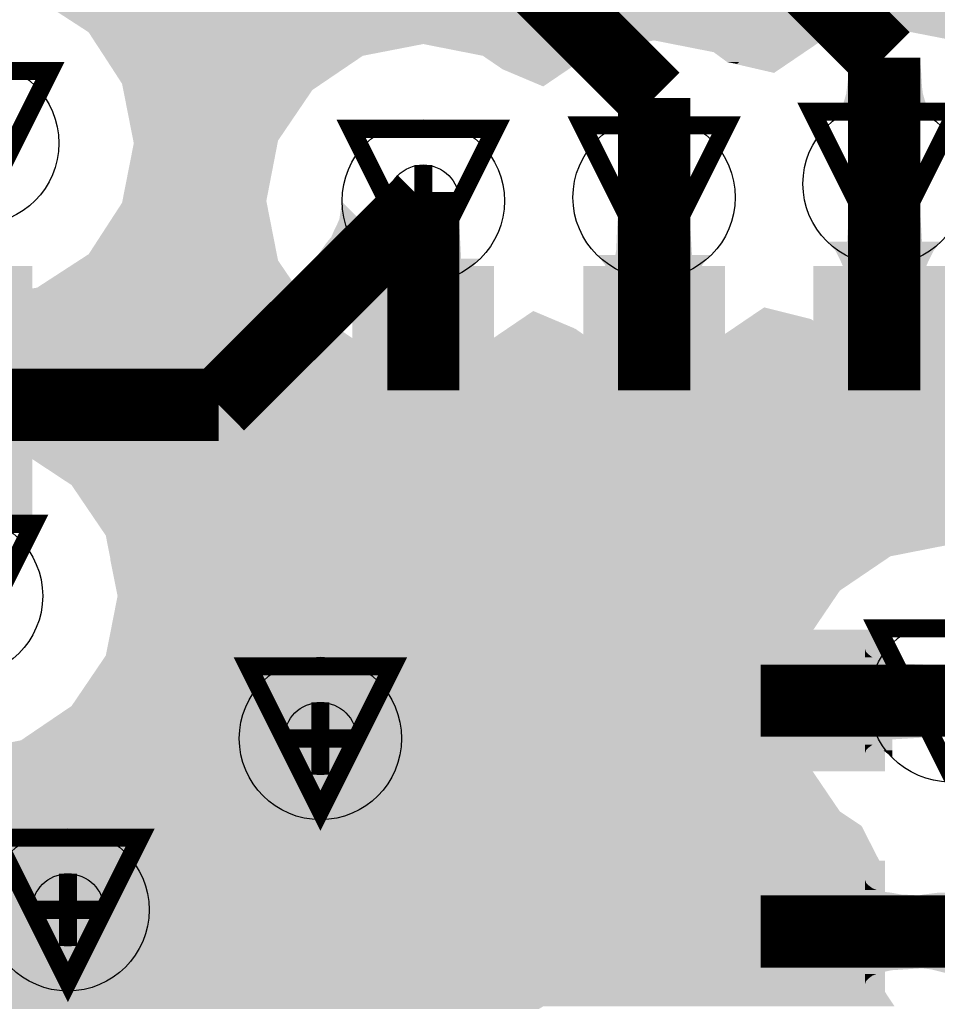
# Model space of a CAD drawing. Extents: x -0.05 to 0.95, y -0.15 to 2.1.
# Tile 146 of 188: x 0.51 to 0.61, y 1.46 to 1.57. Entities that reach past the tile are written whole.
import ezdxf

# ---------------------------------------------------------------- set-up
doc = ezdxf.new("R2010")
doc.units = 0
doc.layers.get('0').update_dxf_attribs({"linetype": 'CONTINUOUS'})
for name, color, linetype in [('LTE_IOT_23_CLICK_V101A_G1', 7, 'CONTINUOUS'), ('LTE_IOT_23_CLICK_V101A_G2', 6, 'CONTINUOUS'), ('LTE_IOT_23_CLICK_V101A_GBL', 1, 'CONTINUOUS'), ('LTE_IOT_23_CLICK_V101A_GD1', 10, 'CONTINUOUS'), ('LTE_IOT_23_CLICK_V101A_GG1', 14, 'CONTINUOUS'), ('LTE_IOT_23_CLICK_V101A_GTL', 12, 'CONTINUOUS'), ('LTE_IOT_23_CLICK_V101A_GTP', 13, 'CONTINUOUS'), ('LTE_IOT_23_CLICK_V101A_GTS', 8, 'CONTINUOUS'), ('LTE_IOT_23_CLICK_V101A_TXT', 15, 'CONTINUOUS')]:
    doc.layers.add(name, color=color, linetype=linetype)

# ---------------------------------------------------------------- blocks, each defined once
blk = doc.blocks.new('ROUND_6')
blk.add_circle((0, 0), 0.009)
blk = doc.blocks.new('RECTANGLE_123')
blk.add_solid([(0.0118, 0.0059), (0.0118, -0.0059), (-0.0118, 0.0059), (-0.0118, -0.0059)])
blk = doc.blocks.new('RECTANGLE_124')
blk.add_solid([(0.0059, 0.0118), (0.0059, -0.0118), (-0.0059, 0.0118), (-0.0059, -0.0118)])
blk = doc.blocks.new('RECTANGLE_145')
blk.add_solid([(0.0138, 0.00785), (0.0138, -0.00785), (-0.0138, 0.00785), (-0.0138, -0.00785)])
blk = doc.blocks.new('RECTANGLE_146')
blk.add_solid([(0.00785, 0.0138), (0.00785, -0.0138), (-0.00785, 0.0138), (-0.00785, -0.0138)])
blk = doc.blocks.new('ROUND_3')
blk.add_circle((0, 0), 0.004)

msp = doc.modelspace()

# ---------------------------------------------------------------- linework, layer by layer
at = {"layer": 'LTE_IOT_23_CLICK_V101A_G1'}
for points in [[(0.51438, 1.5709), (0.5096, 1.574), (0.9388, 1.5709), (0.9388, 1.574)], [(0.5153, 1.5703), (0.51438, 1.5709), (0.60045, 1.5703), (0.6035, 1.5709)], [(0.51575, 1.5696), (0.5153, 1.5703), (0.5969, 1.5696), (0.60045, 1.5703)], [(0.6102, 1.5696), (0.6035, 1.5709), (0.9388, 1.5696), (0.9388, 1.5709)], [(0.51588, 1.5694), (0.51575, 1.5696), (0.59661, 1.5694), (0.5969, 1.5696)], [(0.51614, 1.569), (0.51588, 1.5694), (0.57594, 1.569), (0.578, 1.5694)], [(0.51699, 1.5677), (0.51614, 1.569), (0.5457, 1.5677), (0.5524, 1.569)], [(0.55697, 1.5681), (0.5524, 1.569), (0.5713, 1.5681), (0.57594, 1.569)], [(0.5846, 1.5681), (0.578, 1.5694), (0.59469, 1.5681), (0.59661, 1.5694)], [(0.559, 1.5677), (0.55697, 1.5681), (0.57071, 1.5677), (0.5713, 1.5681)], [(0.5861, 1.567), (0.5846, 1.5681), (0.59307, 1.567), (0.59469, 1.5681)], [(0.519, 1.5646), (0.51699, 1.5677), (0.54113, 1.5646), (0.5457, 1.5677)], [(0.5612, 1.5662), (0.559, 1.5677), (0.5685, 1.5662), (0.57071, 1.5677)], [(0.5913, 1.5658), (0.5861, 1.567), (0.5913, 1.5658), (0.59307, 1.567)], [(0.5657, 1.5643), (0.5612, 1.5662), (0.5657, 1.5643), (0.5685, 1.5662)], [(0.51914, 1.5639), (0.519, 1.5646), (0.5401, 1.5639), (0.54113, 1.5646)], [(0.52024, 1.5583), (0.51914, 1.5639), (0.5363, 1.5583), (0.5401, 1.5639)], [(0.51904, 1.5516), (0.5203, 1.558), (0.535, 1.5516), (0.53624, 1.558)], [(0.5203, 1.558), (0.52024, 1.5583), (0.53624, 1.558), (0.5363, 1.5583)], [(0.5153, 1.5457), (0.519, 1.5514), (0.53616, 1.5457), (0.53504, 1.5514)], [(0.519, 1.5514), (0.51904, 1.5516), (0.53504, 1.5514), (0.535, 1.5516)], [(0.5096, 1.542), (0.51422, 1.545), (0.53834, 1.542), (0.5363, 1.545)], [(0.51422, 1.545), (0.5153, 1.5457), (0.5363, 1.545), (0.53616, 1.5457)], [(0.503, 1.5407), (0.5096, 1.542), (0.53922, 1.5407), (0.53834, 1.542)], [(0.24595, 1.5394), (0.2457, 1.5407), (0.5401, 1.5394), (0.53922, 1.5407)], [(0.24669, 1.5356), (0.24595, 1.5394), (0.5457, 1.5356), (0.5401, 1.5394)], [(0.5618, 1.5375), (0.5646, 1.5394), (0.5691, 1.5375), (0.5646, 1.5394)], [(0.58828, 1.5385), (0.5902, 1.5398), (0.5954, 1.5385), (0.5902, 1.5398)], [(0.58681, 1.5375), (0.58828, 1.5385), (0.5969, 1.5375), (0.5954, 1.5385)], [(0.55959, 1.536), (0.5618, 1.5375), (0.5713, 1.536), (0.5691, 1.5375)], [(0.58489, 1.5362), (0.58681, 1.5375), (0.6035, 1.5362), (0.5969, 1.5375)], [(0.6035, 1.5362), (0.6102, 1.5375), (0.9388, 1.5362), (0.9388, 1.5375)], [(0.5846, 1.536), (0.58489, 1.5362), (0.9388, 1.536), (0.9388, 1.5362)], [(0.2469, 1.5345), (0.24669, 1.5356), (0.55137, 1.5345), (0.5457, 1.5356)], [(0.55443, 1.5347), (0.559, 1.5356), (0.578, 1.5347), (0.57336, 1.5356)], [(0.559, 1.5356), (0.55959, 1.536), (0.57336, 1.5356), (0.5713, 1.536)], [(0.578, 1.5347), (0.5846, 1.536), (0.9388, 1.5347), (0.9388, 1.536)], [(0.2456, 1.5279), (0.24686, 1.5343), (0.9388, 1.5279), (0.9388, 1.5343)], [(0.24686, 1.5343), (0.2469, 1.5345), (0.5524, 1.5343), (0.55137, 1.5345)], [(0.5524, 1.5343), (0.55443, 1.5347), (0.9388, 1.5343), (0.9388, 1.5347)], [(0.24377, 1.5252), (0.2456, 1.5279), (0.9388, 1.5252), (0.9388, 1.5279)], [(0.5078, 1.5238), (0.5012, 1.5252), (0.9388, 1.5238), (0.9388, 1.5252)], [(0.5134, 1.5201), (0.5078, 1.5238), (0.9388, 1.5201), (0.9388, 1.5238)], [(0.5172, 1.5145), (0.5134, 1.5201), (0.9388, 1.5145), (0.9388, 1.5201)], [(0.51739, 1.5135), (0.5172, 1.5145), (0.9388, 1.5135), (0.9388, 1.5145)], [(0.51765, 1.5122), (0.51739, 1.5135), (0.6042, 1.5122), (0.6108, 1.5135)], [(0.51838, 1.5084), (0.51765, 1.5122), (0.5986, 1.5084), (0.6042, 1.5122)], [(0.51752, 1.5028), (0.5185, 1.5078), (0.5948, 1.5028), (0.59819, 1.5078)], [(0.5185, 1.5078), (0.51838, 1.5084), (0.59819, 1.5078), (0.5986, 1.5084)], [(0.5172, 1.5012), (0.51752, 1.5028), (0.59448, 1.5012), (0.5948, 1.5028)], [(0.51381, 1.4962), (0.5172, 1.5012), (0.5935, 1.4962), (0.59448, 1.5012)], [(0.5134, 1.4956), (0.51381, 1.4962), (0.59362, 1.4956), (0.5935, 1.4962)], [(0.5078, 1.4918), (0.5134, 1.4956), (0.59435, 1.4918), (0.59362, 1.4956)], [(0.5012, 1.4905), (0.5078, 1.4918), (0.59461, 1.4905), (0.59435, 1.4918)], [(-0.0388, 1.4895), (-0.0388, 1.4905), (0.5948, 1.4895), (0.59461, 1.4905)], [(-0.0388, 1.4839), (-0.0388, 1.4895), (0.5986, 1.4839), (0.5948, 1.4895)], [(-0.0388, 1.4823), (-0.0388, 1.4839), (0.601, 1.4823), (0.5986, 1.4839)], [(-0.0388, 1.4772), (-0.0388, 1.4823), (0.6036, 1.4772), (0.601, 1.4823)], [(-0.0388, 1.4706), (-0.0388, 1.4772), (0.6022, 1.4706), (0.6036, 1.4772)], [(-0.0388, 1.4639), (-0.0388, 1.4706), (0.6036, 1.4639), (0.6022, 1.4706)], [(-0.0388, 1.4623), (-0.0388, 1.4639), (0.60466, 1.4623), (0.6036, 1.4639)]]:
    msp.add_solid(points, dxfattribs=at)
at = {"layer": 'LTE_IOT_23_CLICK_V101A_G2', "const_width": 0.008}
for points in [[(0.575, 1.596), (0.6035, 1.5675)], [(0.564, 1.577), (0.578, 1.563)], [(0.6035, 1.5535), (0.6035, 1.5675)], [(0.578, 1.552), (0.578, 1.563)], [(0.5297, 1.529), (0.5524, 1.5516)], [(0.489, 1.529), (0.5297, 1.529)], [(0.6108, 1.4962), (0.6598, 1.4962)]]:
    msp.add_lwpolyline(points, dxfattribs=at)
at = {"layer": 'LTE_IOT_23_CLICK_V101A_G2'}
for points in [[(0.5995, 1.566), (0.5995, 1.567), (0.6076, 1.566), (0.6075, 1.567)], [(0.5995, 1.567), (0.5995, 1.567), (0.6075, 1.567), (0.5995, 1.567)], [(0.5995, 1.5651), (0.5995, 1.566), (0.60765, 1.5651), (0.6076, 1.566)], [(0.5994, 1.5643), (0.5995, 1.5651), (0.6077, 1.5643), (0.60765, 1.5651)], [(0.5991, 1.5628), (0.5993, 1.5635), (0.608, 1.5628), (0.6078, 1.5635)], [(0.5993, 1.5635), (0.5994, 1.5643), (0.6078, 1.5635), (0.6077, 1.5643)], [(0.5989, 1.5622), (0.5991, 1.5628), (0.6082, 1.5622), (0.608, 1.5628)], [(0.5984, 1.5612), (0.5987, 1.5617), (0.6087, 1.5612), (0.6084, 1.5617)], [(0.5987, 1.5617), (0.5989, 1.5622), (0.6084, 1.5617), (0.6082, 1.5622)], [(0.5978, 1.5605), (0.5981, 1.5608), (0.6093, 1.5605), (0.6089, 1.5608)], [(0.5981, 1.5608), (0.5984, 1.5612), (0.6089, 1.5608), (0.6087, 1.5612)], [(0.5432, 1.5503), (0.5434, 1.5515), (0.5446, 1.5503), (0.5434, 1.5515)], [(0.5431, 1.5496), (0.5432, 1.5503), (0.5453, 1.5496), (0.5446, 1.5503)], [(0.5428, 1.5489), (0.5431, 1.5496), (0.546, 1.5489), (0.5453, 1.5496)], [(0.5422, 1.5476), (0.5425, 1.5483), (0.5473, 1.5476), (0.5466, 1.5483)], [(0.5425, 1.5483), (0.5428, 1.5489), (0.5466, 1.5483), (0.546, 1.5489)], [(0.5417, 1.547), (0.5422, 1.5476), (0.5479, 1.547), (0.5473, 1.5476)], [(0.5407, 1.5456), (0.5417, 1.547), (0.5493, 1.5456), (0.5479, 1.547)], [(0.54, 1.5449), (0.5407, 1.5456), (0.55, 1.5449), (0.5493, 1.5456)], [(0.54234, 1.5426), (0.54, 1.5449), (0.5523, 1.5426), (0.55, 1.5449)], [(0.54244, 1.5425), (0.54234, 1.5426), (0.551, 1.5425), (0.5516, 1.5426)], [(0.54255, 1.5424), (0.54244, 1.5425), (0.5503, 1.5424), (0.551, 1.5425)], [(0.54285, 1.5421), (0.54255, 1.5424), (0.5497, 1.5421), (0.5503, 1.5424)], [(0.54316, 1.5418), (0.54285, 1.5421), (0.549, 1.5418), (0.5497, 1.5421)], [(0.54356, 1.5414), (0.54316, 1.5418), (0.5483, 1.5414), (0.549, 1.5418)], [(0.54397, 1.541), (0.54356, 1.5414), (0.5477, 1.541), (0.5483, 1.5414)], [(0.54448, 1.5405), (0.54397, 1.541), (0.547, 1.5405), (0.5477, 1.541)], [(0.54509, 1.5399), (0.54448, 1.5405), (0.5463, 1.5399), (0.547, 1.5405)], [(0.5457, 1.5393), (0.54509, 1.5399), (0.5457, 1.5393), (0.5463, 1.5399)], [(0.5618, 1.5375), (0.5646, 1.5394), (0.5691, 1.5375), (0.5646, 1.5394)], [(0.58828, 1.5385), (0.5902, 1.5398), (0.5954, 1.5385), (0.5902, 1.5398)], [(0.58681, 1.5375), (0.58828, 1.5385), (0.5969, 1.5375), (0.5954, 1.5385)], [(0.55959, 1.536), (0.5618, 1.5375), (0.5713, 1.536), (0.5691, 1.5375)], [(0.58489, 1.5362), (0.58681, 1.5375), (0.6035, 1.5362), (0.5969, 1.5375)], [(0.6035, 1.5362), (0.6102, 1.5375), (0.9388, 1.5362), (0.9388, 1.5375)], [(0.5846, 1.536), (0.58489, 1.5362), (0.9388, 1.536), (0.9388, 1.5362)], [(0.55443, 1.5347), (0.559, 1.5356), (0.578, 1.5347), (0.57336, 1.5356)], [(0.559, 1.5356), (0.55959, 1.536), (0.57336, 1.5356), (0.5713, 1.536)], [(0.578, 1.5347), (0.5846, 1.536), (0.9388, 1.5347), (0.9388, 1.536)], [(0.5384, 1.5203), (0.5523, 1.5343), (0.9388, 1.5203), (0.9388, 1.5343)], [(0.5524, 1.5343), (0.55443, 1.5347), (0.9388, 1.5343), (0.9388, 1.5347)], [(0.5344, 1.5177), (0.5384, 1.5203), (0.9388, 1.5177), (0.9388, 1.5203)], [(0.5297, 1.5168), (0.5344, 1.5177), (0.9388, 1.5168), (0.9388, 1.5177)], [(0.51889, 1.5135), (0.5212, 1.5168), (0.9388, 1.5135), (0.9388, 1.5168)], [(0.51798, 1.5122), (0.51889, 1.5135), (0.6042, 1.5122), (0.6108, 1.5135)], [(0.5177, 1.5118), (0.51798, 1.5122), (0.60361, 1.5118), (0.6042, 1.5122)], [(0.51838, 1.5084), (0.5177, 1.5118), (0.5986, 1.5084), (0.60361, 1.5118)], [(0.51752, 1.5028), (0.5185, 1.5078), (0.5948, 1.5028), (0.59819, 1.5078)], [(0.5185, 1.5078), (0.51838, 1.5084), (0.59819, 1.5078), (0.5986, 1.5084)], [(0.5172, 1.5012), (0.51752, 1.5028), (0.59448, 1.5012), (0.5948, 1.5028)], [(0.51381, 1.4962), (0.5172, 1.5012), (0.5935, 1.4962), (0.59448, 1.5012)], [(0.5134, 1.4956), (0.51381, 1.4962), (0.59362, 1.4956), (0.5935, 1.4962)], [(0.5078, 1.4918), (0.5134, 1.4956), (0.59435, 1.4918), (0.59362, 1.4956)], [(0.5012, 1.4905), (0.5078, 1.4918), (0.59461, 1.4905), (0.59435, 1.4918)], [(0.5001, 1.4895), (0.5011, 1.4905), (0.5948, 1.4895), (0.59461, 1.4905)], [(0.49452, 1.4839), (0.5001, 1.4895), (0.5986, 1.4839), (0.5948, 1.4895)], [(0.49293, 1.4823), (0.49452, 1.4839), (0.601, 1.4823), (0.5986, 1.4839)], [(0.48785, 1.4772), (0.49293, 1.4823), (0.6036, 1.4772), (0.601, 1.4823)], [(0.48127, 1.4706), (0.48785, 1.4772), (0.6022, 1.4706), (0.6036, 1.4772)], [(0.47459, 1.4639), (0.48127, 1.4706), (0.6036, 1.4639), (0.6022, 1.4706)], [(0.473, 1.4623), (0.47459, 1.4639), (0.60466, 1.4623), (0.6036, 1.4639)]]:
    msp.add_solid(points, dxfattribs=at)
at = {"layer": 'LTE_IOT_23_CLICK_V101A_GBL'}
for points in [[(0.51438, 1.5709), (0.5096, 1.574), (0.9388, 1.5709), (0.9388, 1.574)], [(0.5153, 1.5703), (0.51438, 1.5709), (0.60045, 1.5703), (0.6035, 1.5709)], [(0.51575, 1.5696), (0.5153, 1.5703), (0.5969, 1.5696), (0.60045, 1.5703)], [(0.6102, 1.5696), (0.6035, 1.5709), (0.9388, 1.5696), (0.9388, 1.5709)], [(0.51588, 1.5694), (0.51575, 1.5696), (0.59661, 1.5694), (0.5969, 1.5696)], [(0.51614, 1.569), (0.51588, 1.5694), (0.57594, 1.569), (0.578, 1.5694)], [(0.51699, 1.5677), (0.51614, 1.569), (0.5457, 1.5677), (0.5524, 1.569)], [(0.55697, 1.5681), (0.5524, 1.569), (0.5713, 1.5681), (0.57594, 1.569)], [(0.5846, 1.5681), (0.578, 1.5694), (0.59469, 1.5681), (0.59661, 1.5694)], [(0.559, 1.5677), (0.55697, 1.5681), (0.57071, 1.5677), (0.5713, 1.5681)], [(0.5861, 1.567), (0.5846, 1.5681), (0.59307, 1.567), (0.59469, 1.5681)], [(0.519, 1.5646), (0.51699, 1.5677), (0.54113, 1.5646), (0.5457, 1.5677)], [(0.5612, 1.5662), (0.559, 1.5677), (0.5685, 1.5662), (0.57071, 1.5677)], [(0.5913, 1.5658), (0.5861, 1.567), (0.5913, 1.5658), (0.59307, 1.567)], [(0.5657, 1.5643), (0.5612, 1.5662), (0.5657, 1.5643), (0.5685, 1.5662)], [(0.51914, 1.5639), (0.519, 1.5646), (0.5401, 1.5639), (0.54113, 1.5646)], [(0.52024, 1.5583), (0.51914, 1.5639), (0.5363, 1.5583), (0.5401, 1.5639)], [(0.51904, 1.5516), (0.5203, 1.558), (0.535, 1.5516), (0.53624, 1.558)], [(0.5203, 1.558), (0.52024, 1.5583), (0.53624, 1.558), (0.5363, 1.5583)], [(0.5153, 1.5457), (0.519, 1.5514), (0.53616, 1.5457), (0.53504, 1.5514)], [(0.519, 1.5514), (0.51904, 1.5516), (0.53504, 1.5514), (0.535, 1.5516)], [(0.5096, 1.542), (0.51422, 1.545), (0.53834, 1.542), (0.5363, 1.545)], [(0.51422, 1.545), (0.5153, 1.5457), (0.5363, 1.545), (0.53616, 1.5457)], [(0.503, 1.5407), (0.5096, 1.542), (0.53922, 1.5407), (0.53834, 1.542)], [(0.24595, 1.5394), (0.2457, 1.5407), (0.5401, 1.5394), (0.53922, 1.5407)], [(0.24669, 1.5356), (0.24595, 1.5394), (0.5457, 1.5356), (0.5401, 1.5394)], [(0.58828, 1.5385), (0.5902, 1.5398), (0.5954, 1.5385), (0.5902, 1.5398)], [(0.56172, 1.5374), (0.5648, 1.5393), (0.5693, 1.5374), (0.5648, 1.5393)], [(0.58681, 1.5375), (0.58828, 1.5385), (0.5969, 1.5375), (0.5954, 1.5385)], [(0.5596, 1.536), (0.5614, 1.5372), (0.5713, 1.536), (0.56959, 1.5372)], [(0.5614, 1.5372), (0.56172, 1.5374), (0.56959, 1.5372), (0.5693, 1.5374)], [(0.58489, 1.5362), (0.58681, 1.5375), (0.6035, 1.5362), (0.5969, 1.5375)], [(0.6035, 1.5362), (0.6102, 1.5375), (0.9388, 1.5362), (0.9388, 1.5375)], [(0.5846, 1.536), (0.58489, 1.5362), (0.9388, 1.536), (0.9388, 1.5362)], [(0.2469, 1.5345), (0.24669, 1.5356), (0.55137, 1.5345), (0.5457, 1.5356)], [(0.55443, 1.5347), (0.559, 1.5356), (0.578, 1.5347), (0.57336, 1.5356)], [(0.559, 1.5356), (0.5596, 1.536), (0.57336, 1.5356), (0.5713, 1.536)], [(0.578, 1.5347), (0.5846, 1.536), (0.9388, 1.5347), (0.9388, 1.536)], [(0.2456, 1.5279), (0.24686, 1.5343), (0.9388, 1.5279), (0.9388, 1.5343)], [(0.24686, 1.5343), (0.2469, 1.5345), (0.5524, 1.5343), (0.55137, 1.5345)], [(0.5524, 1.5343), (0.55443, 1.5347), (0.9388, 1.5343), (0.9388, 1.5347)], [(0.24377, 1.5252), (0.2456, 1.5279), (0.9388, 1.5252), (0.9388, 1.5279)], [(0.5078, 1.5238), (0.5012, 1.5252), (0.9388, 1.5238), (0.9388, 1.5252)], [(0.5134, 1.5201), (0.5078, 1.5238), (0.9388, 1.5201), (0.9388, 1.5238)], [(0.5172, 1.5145), (0.5134, 1.5201), (0.9388, 1.5145), (0.9388, 1.5201)], [(0.51739, 1.5135), (0.5172, 1.5145), (0.9388, 1.5135), (0.9388, 1.5145)], [(0.51765, 1.5122), (0.51739, 1.5135), (0.6042, 1.5122), (0.6108, 1.5135)], [(0.51838, 1.5084), (0.51765, 1.5122), (0.5986, 1.5084), (0.6042, 1.5122)], [(0.51752, 1.5028), (0.5185, 1.5078), (0.5948, 1.5028), (0.59819, 1.5078)], [(0.5185, 1.5078), (0.51838, 1.5084), (0.59819, 1.5078), (0.5986, 1.5084)], [(0.5172, 1.5012), (0.51752, 1.5028), (0.59448, 1.5012), (0.5948, 1.5028)], [(0.51381, 1.4962), (0.5172, 1.5012), (0.5935, 1.4962), (0.59448, 1.5012)], [(0.5134, 1.4956), (0.51381, 1.4962), (0.59362, 1.4956), (0.5935, 1.4962)], [(0.5078, 1.4918), (0.5134, 1.4956), (0.59435, 1.4918), (0.59362, 1.4956)], [(0.5012, 1.4905), (0.5078, 1.4918), (0.59461, 1.4905), (0.59435, 1.4918)], [(0.2219, 1.4895), (0.2229, 1.4905), (0.5948, 1.4895), (0.59461, 1.4905)], [(0.2163, 1.4839), (0.2219, 1.4895), (0.5986, 1.4839), (0.5948, 1.4895)], [(0.2147, 1.4823), (0.2163, 1.4839), (0.601, 1.4823), (0.5986, 1.4839)], [(0.2137, 1.4813), (0.2147, 1.4823), (0.60151, 1.4813), (0.601, 1.4823)], [(0.2098, 1.4787), (0.2137, 1.4813), (0.60284, 1.4787), (0.60151, 1.4813)], [(0.2051, 1.4778), (0.2098, 1.4787), (0.60329, 1.4778), (0.60284, 1.4787)], [(-0.0388, 1.4772), (-0.0388, 1.4778), (0.6036, 1.4772), (0.60329, 1.4778)], [(-0.0388, 1.4706), (-0.0388, 1.4772), (0.6022, 1.4706), (0.6036, 1.4772)], [(-0.0388, 1.4639), (-0.0388, 1.4706), (0.6036, 1.4639), (0.6022, 1.4706)], [(-0.0388, 1.4623), (-0.0388, 1.4639), (0.60466, 1.4623), (0.6036, 1.4639)]]:
    msp.add_solid(points, dxfattribs=at)
at = {"layer": 'LTE_IOT_23_CLICK_V101A_GD1', "const_width": 0.002}
for points in [[(0.503, 1.55), (0.495, 1.566), (0.511, 1.566), (0.503, 1.55)], [(0.6035, 1.5455), (0.5955, 1.5615), (0.6115, 1.5615), (0.6035, 1.5455)], [(0.5524, 1.5436), (0.5444, 1.5596), (0.5604, 1.5596), (0.5524, 1.5436)], [(0.578, 1.544), (0.57, 1.56), (0.586, 1.56), (0.578, 1.544)], [(0.5012, 1.4998), (0.4932, 1.5158), (0.5092, 1.5158), (0.5012, 1.4998)], [(0.6108, 1.4882), (0.6028, 1.5042), (0.6188, 1.5042), (0.6108, 1.4882)], [(0.541, 1.484), (0.533, 1.5), (0.549, 1.5), (0.541, 1.484)], [(0.513, 1.465), (0.505, 1.481), (0.521, 1.481), (0.513, 1.465)]]:
    msp.add_lwpolyline(points, dxfattribs=at)
at = {"layer": 'LTE_IOT_23_CLICK_V101A_GG1', "const_width": 0.002}
for points in [[(0.499, 1.558), (0.507, 1.558)], [(0.6035, 1.5495), (0.6035, 1.5575)], [(0.578, 1.548), (0.578, 1.556)], [(0.5524, 1.5476), (0.5524, 1.5556)], [(0.5995, 1.5535), (0.6075, 1.5535)], [(0.5484, 1.5516), (0.5564, 1.5516)], [(0.574, 1.552), (0.582, 1.552)], [(0.541, 1.488), (0.541, 1.496)], [(0.6068, 1.4962), (0.6148, 1.4962)], [(0.537, 1.492), (0.545, 1.492)], [(0.513, 1.469), (0.513, 1.477)], [(0.509, 1.473), (0.517, 1.473)]]:
    msp.add_lwpolyline(points, dxfattribs=at)
at = {"layer": 'LTE_IOT_23_CLICK_V101A_GTL', "const_width": 0.008}
for points in [[(0.6035, 1.5306), (0.6035, 1.5535)], [(0.578, 1.5306), (0.578, 1.552)], [(0.5524, 1.5306), (0.5524, 1.5516)], [(0.5898, 1.4962), (0.6108, 1.4962)], [(0.5898, 1.4706), (0.6196, 1.4706)]]:
    msp.add_lwpolyline(points, dxfattribs=at)
at = {"layer": 'LTE_IOT_23_CLICK_V101A_GTL'}
for points in [[(0.5658, 1.5708), (0.5664, 1.5739), (0.5901, 1.5708), (0.5895, 1.5739)], [(0.5653, 1.5701), (0.5658, 1.5708), (0.5906, 1.5701), (0.5901, 1.5708)], [(0.566, 1.5694), (0.5653, 1.5701), (0.58988, 1.5694), (0.5906, 1.5701)], [(0.5673, 1.5681), (0.566, 1.5694), (0.5713, 1.5681), (0.578, 1.5694)], [(0.5846, 1.5681), (0.578, 1.5694), (0.58854, 1.5681), (0.58988, 1.5694)], [(0.5689, 1.5665), (0.5673, 1.5681), (0.5689, 1.5665), (0.5713, 1.5681)], [(0.5861, 1.567), (0.5846, 1.5681), (0.58741, 1.567), (0.58854, 1.5681)], [(0.5872, 1.5668), (0.5861, 1.567), (0.5872, 1.5668), (0.58741, 1.567)], [(0.5483, 1.5488), (0.5484, 1.5503), (0.5564, 1.5488), (0.5564, 1.5503)], [(0.5484, 1.5503), (0.5484, 1.5503), (0.5564, 1.5503), (0.5484, 1.5503)], [(0.5739, 1.5488), (0.574, 1.5503), (0.582, 1.5488), (0.582, 1.5503)], [(0.574, 1.5503), (0.574, 1.5503), (0.582, 1.5503), (0.574, 1.5503)], [(0.5995, 1.5488), (0.5995, 1.5503), (0.6076, 1.5488), (0.6075, 1.5503)], [(0.5995, 1.5503), (0.5995, 1.5503), (0.6075, 1.5503), (0.5995, 1.5503)], [(0.5482, 1.5462), (0.5483, 1.5488), (0.55655, 1.5462), (0.5564, 1.5488)], [(0.5738, 1.5462), (0.5739, 1.5488), (0.58216, 1.5462), (0.582, 1.5488)], [(0.5994, 1.5471), (0.5995, 1.5488), (0.6077, 1.5471), (0.6076, 1.5488)], [(0.5977, 1.5466), (0.5972, 1.5471), (0.6094, 1.5466), (0.6098, 1.5471)], [(0.5972, 1.5471), (0.5972, 1.5471), (0.6098, 1.5471), (0.60812, 1.5471)], [(0.5972, 1.5471), (0.59779, 1.5471), (0.60812, 1.5471), (0.6077, 1.5471)], [(0.5481, 1.5452), (0.5482, 1.5462), (0.5566, 1.5452), (0.55655, 1.5462)], [(0.5737, 1.5456), (0.5738, 1.5462), (0.5822, 1.5456), (0.58216, 1.5462)], [(0.5981, 1.5461), (0.5977, 1.5466), (0.609, 1.5461), (0.6094, 1.5466)], [(0.5987, 1.5449), (0.5981, 1.5461), (0.6084, 1.5449), (0.609, 1.5461)], [(0.5465, 1.5447), (0.5461, 1.5452), (0.5582, 1.5447), (0.5587, 1.5452)], [(0.5461, 1.5452), (0.5461, 1.5452), (0.5587, 1.5452), (0.557, 1.5452)], [(0.5461, 1.5452), (0.54663, 1.5452), (0.557, 1.5452), (0.5566, 1.5452)], [(0.5721, 1.5451), (0.5717, 1.5456), (0.5838, 1.5451), (0.5843, 1.5456)], [(0.5717, 1.5456), (0.5717, 1.5456), (0.5843, 1.5456), (0.5826, 1.5456)], [(0.5717, 1.5456), (0.57227, 1.5456), (0.5826, 1.5456), (0.5822, 1.5456)], [(0.5725, 1.5446), (0.5721, 1.5451), (0.5834, 1.5446), (0.5838, 1.5451)], [(0.599, 1.5442), (0.5987, 1.5449), (0.6081, 1.5442), (0.6084, 1.5449)], [(0.5469, 1.5442), (0.5465, 1.5447), (0.5578, 1.5442), (0.5582, 1.5447)], [(0.5472, 1.5436), (0.5469, 1.5442), (0.5575, 1.5436), (0.5578, 1.5442)], [(0.5731, 1.5434), (0.5725, 1.5446), (0.5828, 1.5434), (0.5834, 1.5446)], [(0.5989, 1.5436), (0.599, 1.544), (0.6082, 1.5436), (0.6081, 1.544)], [(0.599, 1.544), (0.599, 1.5442), (0.6081, 1.544), (0.6081, 1.5442)], [(0.5475, 1.5431), (0.5472, 1.5436), (0.5572, 1.5431), (0.5575, 1.5436)], [(0.5472, 1.5426), (0.5475, 1.543), (0.5575, 1.5426), (0.5572, 1.543)], [(0.5475, 1.543), (0.5475, 1.5431), (0.5572, 1.543), (0.5572, 1.5431)], [(0.5728, 1.5426), (0.5731, 1.543), (0.5831, 1.5426), (0.5828, 1.543)], [(0.5732, 1.5433), (0.5731, 1.5434), (0.5827, 1.5433), (0.5828, 1.5434)], [(0.5731, 1.543), (0.5732, 1.5433), (0.5828, 1.543), (0.5827, 1.5433)], [(0.5984, 1.5426), (0.5987, 1.543), (0.6087, 1.5426), (0.6084, 1.543)], [(0.5987, 1.543), (0.5989, 1.5436), (0.6084, 1.543), (0.6082, 1.5436)], [(0.54661, 1.5423), (0.5469, 1.5424), (0.55809, 1.5423), (0.5578, 1.5424)], [(0.5469, 1.5424), (0.5472, 1.5426), (0.5578, 1.5424), (0.5575, 1.5426)], [(0.548, 1.5416), (0.5478, 1.5423), (0.5567, 1.5416), (0.5569, 1.5423)], [(0.5478, 1.5423), (0.5478, 1.5423), (0.5569, 1.5423), (0.55809, 1.5423)], [(0.5482, 1.5408), (0.548, 1.5416), (0.5566, 1.5408), (0.5567, 1.5416)], [(0.57221, 1.5423), (0.5725, 1.5424), (0.58369, 1.5423), (0.5834, 1.5424)], [(0.5725, 1.5424), (0.5728, 1.5426), (0.5834, 1.5424), (0.5831, 1.5426)], [(0.5736, 1.542), (0.5735, 1.5423), (0.5823, 1.542), (0.5824, 1.5423)], [(0.5735, 1.5423), (0.5735, 1.5423), (0.5824, 1.5423), (0.58369, 1.5423)], [(0.5737, 1.5412), (0.5736, 1.542), (0.5822, 1.5412), (0.5823, 1.542)], [(0.59781, 1.5423), (0.5981, 1.5424), (0.60929, 1.5423), (0.609, 1.5424)], [(0.5981, 1.5424), (0.5984, 1.5426), (0.609, 1.5424), (0.6087, 1.5426)], [(0.5995, 1.5419), (0.5994, 1.5423), (0.6076, 1.5419), (0.6077, 1.5423)], [(0.5994, 1.5423), (0.5994, 1.5423), (0.6077, 1.5423), (0.60929, 1.5423)], [(0.5995, 1.541), (0.5995, 1.5419), (0.6076, 1.541), (0.6076, 1.5419)], [(0.5483, 1.54), (0.5482, 1.5408), (0.5565, 1.54), (0.5566, 1.5408)], [(0.5739, 1.5404), (0.5737, 1.5412), (0.582, 1.5404), (0.5822, 1.5412)], [(0.5995, 1.5401), (0.5995, 1.541), (0.6075, 1.5401), (0.6076, 1.541)], [(0.5483, 1.5391), (0.5483, 1.54), (0.5564, 1.5391), (0.5565, 1.54)], [(0.5739, 1.5395), (0.5739, 1.5404), (0.582, 1.5395), (0.582, 1.5404)], [(0.574, 1.5386), (0.5739, 1.5395), (0.582, 1.5386), (0.582, 1.5395)], [(0.5484, 1.5382), (0.5483, 1.5391), (0.5564, 1.5382), (0.5564, 1.5391)], [(0.5358, 1.5113), (0.5384, 1.513), (0.5433, 1.5113), (0.5407, 1.513)], [(0.5614, 1.5113), (0.564, 1.513), (0.5689, 1.5113), (0.5663, 1.513)], [(0.5327, 1.5106), (0.5358, 1.5113), (0.5465, 1.5106), (0.5433, 1.5113)], [(0.5583, 1.5106), (0.56096, 1.5112), (0.5692, 1.5106), (0.569, 1.5112)], [(0.56096, 1.5112), (0.5614, 1.5113), (0.569, 1.5112), (0.5689, 1.5113)], [(0.5196, 1.5085), (0.5231, 1.5106), (0.5699, 1.5085), (0.5692, 1.5106)], [(0.5182, 1.5061), (0.5196, 1.5085), (0.5707, 1.5061), (0.5699, 1.5085)], [(0.51802, 1.5052), (0.51814, 1.5058), (0.5704, 1.5052), (0.5708, 1.5058)], [(0.51814, 1.5058), (0.5182, 1.5061), (0.5708, 1.5058), (0.5707, 1.5061)], [(0.51738, 1.5021), (0.51802, 1.5052), (0.5698, 1.5021), (0.5704, 1.5052)], [(0.6039, 1.502), (0.6044, 1.5025), (0.6044, 1.502), (0.6044, 1.5025)], [(0.5134, 1.4956), (0.5172, 1.5012), (0.5698, 1.4956), (0.5698, 1.5012)], [(0.5172, 1.5012), (0.51738, 1.5021), (0.5698, 1.5012), (0.5698, 1.5021)], [(0.6014, 1.5016), (0.6014, 1.50189), (0.6015, 1.5016), (0.6014, 1.50189)], [(0.6014, 1.5013), (0.6014, 1.5016), (0.6018, 1.5013), (0.6015, 1.5016)], [(0.6014, 1.501), (0.6014, 1.5013), (0.6022, 1.501), (0.6018, 1.5013)], [(0.6022, 1.501), (0.6034, 1.5016), (0.6044, 1.501), (0.6044, 1.5016)], [(0.6034, 1.5016), (0.6039, 1.502), (0.6044, 1.5016), (0.6044, 1.502)], [(0.5974, 1.4922), (0.5974, 1.5002), (0.6094, 1.4922), (0.6094, 1.5002)], [(0.5974, 1.5002), (0.5974, 1.5002), (0.6094, 1.5002), (0.6079, 1.5002)], [(0.5992, 1.5002), (0.5996, 1.5003), (0.6079, 1.5002), (0.6054, 1.5003)], [(0.5996, 1.5003), (0.6, 1.5004), (0.6054, 1.5003), (0.6044, 1.5004)], [(0.6, 1.5004), (0.6008, 1.5005), (0.6044, 1.5004), (0.6044, 1.5005)], [(0.6008, 1.5005), (0.6014, 1.5007), (0.6044, 1.5005), (0.6044, 1.5007)], [(0.6014, 1.5007), (0.6014, 1.501), (0.6044, 1.5007), (0.6044, 1.501)], [(0.5078, 1.4918), (0.5134, 1.4956), (0.5698, 1.4918), (0.5698, 1.4956)], [(0.5012, 1.4905), (0.5078, 1.4918), (0.5698, 1.4905), (0.5698, 1.4918)], [(0.5983, 1.4921), (0.59741, 1.4922), (0.6079, 1.4921), (0.6094, 1.4922)], [(0.6, 1.492), (0.5992, 1.4921), (0.60616, 1.492), (0.6079, 1.4921)], [(0.6004, 1.4919), (0.6, 1.492), (0.6044, 1.4919), (0.60616, 1.492)], [(0.6008, 1.4918), (0.6004, 1.4919), (0.6044, 1.4918), (0.6044, 1.4919)], [(0.6014, 1.4916), (0.6008, 1.4918), (0.6044, 1.4916), (0.6044, 1.4918)], [(0.6014, 1.4913), (0.6014, 1.4916), (0.6044, 1.4913), (0.6044, 1.4916)], [(0.3296, 1.4871), (0.3302, 1.4903), (0.5704, 1.4871), (0.5698, 1.4903)], [(0.3302, 1.4903), (0.3302, 1.4905), (0.5698, 1.4903), (0.5698, 1.4905)], [(0.6014, 1.491), (0.6014, 1.4913), (0.6018, 1.491), (0.6022, 1.4913)], [(0.6014, 1.4907), (0.6014, 1.491), (0.6015, 1.4907), (0.6018, 1.491)], [(0.6014, 1.49041), (0.6014, 1.4907), (0.6014, 1.49041), (0.6015, 1.4907)], [(0.6034, 1.4907), (0.6022, 1.4913), (0.6044, 1.4907), (0.6044, 1.4913)], [(0.6044, 1.4899), (0.6034, 1.4907), (0.6044, 1.4899), (0.6044, 1.4907)], [(0.3282, 1.4834), (0.3296, 1.4871), (0.5718, 1.4834), (0.5704, 1.4871)], [(0.3296, 1.4796), (0.3282, 1.4834), (0.5704, 1.4796), (0.5718, 1.4834)], [(0.3302, 1.4765), (0.3296, 1.4796), (0.5698, 1.4765), (0.5704, 1.4796)], [(0.3302, 1.4668), (0.3302, 1.4765), (0.5698, 1.4668), (0.5698, 1.4765)], [(0.6014, 1.476), (0.6014, 1.47629), (0.6015, 1.476), (0.6014, 1.47629)], [(0.6014, 1.4757), (0.6014, 1.476), (0.6018, 1.4757), (0.6015, 1.476)], [(0.6014, 1.4754), (0.6014, 1.4757), (0.6022, 1.4754), (0.6018, 1.4757)], [(0.6014, 1.4752), (0.6014, 1.4754), (0.6027, 1.4752), (0.6022, 1.4754)], [(0.6014, 1.475), (0.6014, 1.4752), (0.6034, 1.475), (0.6027, 1.4752)], [(0.6014, 1.4749), (0.6014, 1.475), (0.6043, 1.4749), (0.6034, 1.475)], [(0.6014, 1.4747), (0.6014, 1.4749), (0.6054, 1.4747), (0.6043, 1.4749)], [(0.6014, 1.4746), (0.6014, 1.4747), (0.6074, 1.4746), (0.6054, 1.4747)], [(0.6014, 1.4665), (0.6014, 1.4746), (0.6131, 1.4665), (0.6131, 1.4746)], [(0.6074, 1.4746), (0.6079, 1.4747), (0.6131, 1.4746), (0.6131, 1.4747)], [(0.6079, 1.4747), (0.6095, 1.4749), (0.6131, 1.4747), (0.6131, 1.4749)], [(0.3302, 1.4647), (0.3302, 1.4668), (0.56844, 1.4647), (0.5698, 1.4668)], [(0.6014, 1.4663), (0.6014, 1.4665), (0.6043, 1.4663), (0.6074, 1.4665)], [(0.6014, 1.4661), (0.6014, 1.4663), (0.6034, 1.4661), (0.6043, 1.4663)], [(0.6087, 1.4664), (0.6079, 1.4665), (0.6131, 1.4664), (0.6131, 1.4665)], [(0.6103, 1.466), (0.6087, 1.4664), (0.6131, 1.466), (0.6131, 1.4664)], [(0.6014, 1.4659), (0.6014, 1.4661), (0.6027, 1.4659), (0.6034, 1.4661)], [(0.6014, 1.4657), (0.6014, 1.4659), (0.6022, 1.4657), (0.6027, 1.4659)], [(0.6014, 1.4654), (0.6014, 1.4657), (0.6018, 1.4654), (0.6022, 1.4657)], [(0.6014, 1.4651), (0.6014, 1.4654), (0.6015, 1.4651), (0.6018, 1.4654)], [(0.32996, 1.4634), (0.3302, 1.4647), (0.5676, 1.4634), (0.56844, 1.4647)], [(0.6014, 1.46481), (0.6014, 1.4651), (0.6014, 1.46481), (0.6015, 1.4651)], [(0.32969, 1.462), (0.32996, 1.4634), (0.5652, 1.462), (0.5676, 1.4634)]]:
    msp.add_solid(points, dxfattribs=at)

# ---------------------------------------------------------------- block references
at = {"layer": 'LTE_IOT_23_CLICK_V101A_G1'}
for p in [(0.541, 1.492), (0.513, 1.473)]:
    msp.add_blockref('ROUND_6', p, dxfattribs=at)
at = {"layer": 'LTE_IOT_23_CLICK_V101A_G2'}
for p in [(0.503, 1.558), (0.6035, 1.5535), (0.5524, 1.5516), (0.578, 1.552), (0.5012, 1.5078), (0.6108, 1.4962), (0.541, 1.492), (0.513, 1.473)]:
    msp.add_blockref('ROUND_6', p, dxfattribs=at)
at = {"layer": 'LTE_IOT_23_CLICK_V101A_GBL'}
for p in [(0.503, 1.558), (0.6035, 1.5535), (0.5524, 1.5516), (0.578, 1.552), (0.5012, 1.5078), (0.6108, 1.4962), (0.541, 1.492), (0.513, 1.473)]:
    msp.add_blockref('ROUND_6', p, dxfattribs=at)
at = {"layer": 'LTE_IOT_23_CLICK_V101A_GTL'}
for name, p in [('ROUND_6', (0.503, 1.558)), ('ROUND_6', (0.6035, 1.5535)), ('ROUND_6', (0.5524, 1.5516)), ('ROUND_6', (0.578, 1.552)), ('RECTANGLE_124', (0.5268, 1.5306)), ('RECTANGLE_124', (0.5524, 1.5306)), ('RECTANGLE_124', (0.578, 1.5306)), ('RECTANGLE_124', (0.6035, 1.5306)), ('ROUND_6', (0.5012, 1.5078)), ('ROUND_6', (0.6108, 1.4962)), ('RECTANGLE_123', (0.5898, 1.4962)), ('ROUND_6', (0.541, 1.492)), ('ROUND_6', (0.513, 1.473)), ('RECTANGLE_123', (0.5898, 1.4706))]:
    msp.add_blockref(name, p, dxfattribs=at)
at = {"layer": 'LTE_IOT_23_CLICK_V101A_GTP'}
for name, p in [('RECTANGLE_124', (0.5268, 1.5306)), ('RECTANGLE_124', (0.5524, 1.5306)), ('RECTANGLE_124', (0.578, 1.5306)), ('RECTANGLE_124', (0.6035, 1.5306)), ('RECTANGLE_123', (0.5898, 1.4962)), ('RECTANGLE_123', (0.5898, 1.4706))]:
    msp.add_blockref(name, p, dxfattribs=at)
at = {"layer": 'LTE_IOT_23_CLICK_V101A_GTS'}
for name, p in [('RECTANGLE_146', (0.5012, 1.5306)), ('RECTANGLE_146', (0.5268, 1.5306)), ('RECTANGLE_146', (0.5524, 1.5306)), ('RECTANGLE_146', (0.578, 1.5306)), ('RECTANGLE_146', (0.6035, 1.5306)), ('RECTANGLE_145', (0.5898, 1.4962)), ('RECTANGLE_145', (0.5898, 1.4706))]:
    msp.add_blockref(name, p, dxfattribs=at)
at = {"layer": 'LTE_IOT_23_CLICK_V101A_TXT'}
for p in [(0.6035, 1.5535), (0.578, 1.552), (0.5524, 1.5516), (0.6108, 1.4962), (0.541, 1.492), (0.513, 1.473)]:
    msp.add_blockref('ROUND_3', p, dxfattribs=at)

doc.saveas('drawing.dxf')
